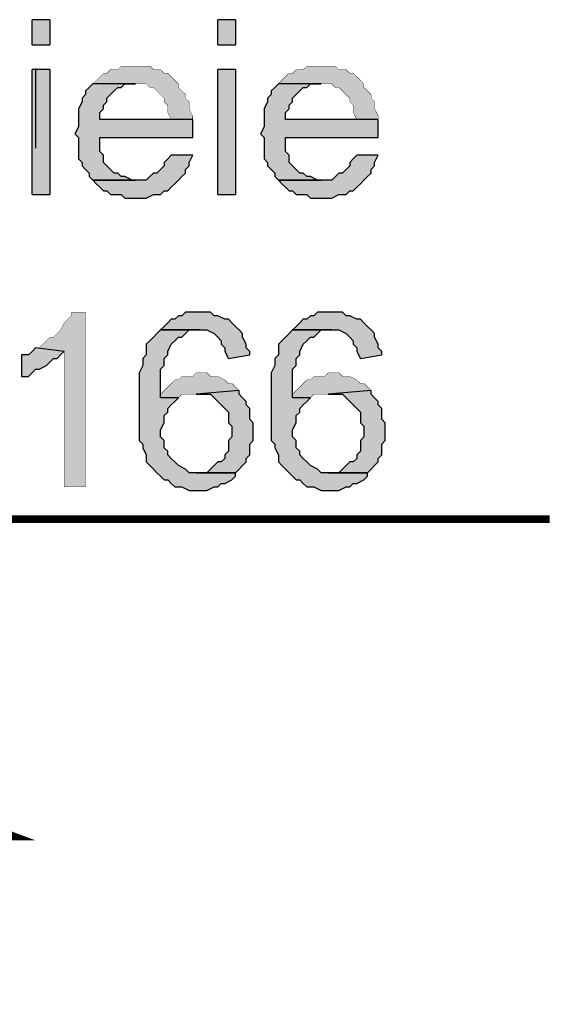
# Model space of a CAD drawing. Header units: millimetres. Extents: x 5659 to 8126, y 727 to 2118.
# Tile 26 of 53: x 6928 to 6934, y 1992 to 2004. Entities that reach past the tile are written whole.
import ezdxf

# ---------------------------------------------------------------- set-up
doc = ezdxf.new("R2010")
doc.units = ezdxf.units.MM
doc.linetypes.add('atContinuous2', pattern=[0])
for name, color, linetype in [('at_Entity', 7, 'Continuous'), ('at_Rect', 7, 'Continuous'), ('at_Solid', 7, 'Continuous')]:
    doc.layers.add(name, color=color, linetype=linetype)

msp = doc.modelspace()

# ---------------------------------------------------------------- hatches: boundary and pattern name
at = {"layer": 'at_Solid'}
for points in [[(6928.102, 2003.365), (6928.314, 2003.365), (6928.314, 2003.662), (6928.102, 2003.662)], [(6928.102, 2003.365), (6928.314, 2003.365), (6928.314, 2003.662), (6928.102, 2003.662)], [(6930.305, 2003.365), (6930.516, 2003.365), (6930.516, 2003.662), (6930.305, 2003.662)], [(6930.305, 2003.365), (6930.516, 2003.365), (6930.516, 2003.662), (6930.305, 2003.662)], [(6928.102, 2001.586), (6928.314, 2001.586), (6928.314, 2003.069), (6928.102, 2003.069)], [(6928.102, 2001.586), (6928.314, 2001.586), (6928.314, 2003.069), (6928.102, 2003.069)], [(6929.33, 2003.111), (6929.161, 2003.111), (6929.118, 2003.069), (6929.034, 2003.069), (6928.991, 2003.026), (6928.949, 2003.026), (6928.907, 2002.984), (6928.864, 2002.942), (6928.822, 2002.899), (6929.457, 2002.899), (6929.5, 2002.857), (6929.542, 2002.857), (6929.584, 2002.815), (6929.627, 2002.772), (6929.669, 2002.73), (6929.669, 2002.688), (6929.712, 2002.645), (6929.712, 2002.561), (6929.754, 2002.476), (6928.907, 2002.476), (6930.008, 2002.476), (6930.008, 2002.518), (6929.966, 2002.603), (6929.966, 2002.688), (6929.923, 2002.73), (6929.923, 2002.772), (6929.881, 2002.815), (6929.839, 2002.857), (6929.839, 2002.899), (6929.796, 2002.942), (6929.754, 2002.984), (6929.712, 2003.026), (6929.669, 2003.026), (6929.627, 2003.069), (6929.542, 2003.069), (6929.5, 2003.111), (6929.373, 2003.111)], [(6930.305, 2001.586), (6930.516, 2001.586), (6930.516, 2003.069), (6930.305, 2003.069)], [(6930.305, 2001.586), (6930.516, 2001.586), (6930.516, 2003.069), (6930.305, 2003.069)], [(6931.533, 2003.111), (6931.364, 2003.111), (6931.321, 2003.069), (6931.236, 2003.069), (6931.194, 2003.026), (6931.152, 2003.026), (6931.109, 2002.984), (6931.067, 2002.942), (6931.025, 2002.899), (6931.66, 2002.899), (6931.702, 2002.857), (6931.745, 2002.857), (6931.787, 2002.815), (6931.83, 2002.772), (6931.872, 2002.73), (6931.872, 2002.688), (6931.914, 2002.645), (6931.914, 2002.561), (6931.957, 2002.476), (6931.109, 2002.476), (6932.211, 2002.476), (6932.211, 2002.518), (6932.168, 2002.603), (6932.168, 2002.688), (6932.126, 2002.73), (6932.126, 2002.772), (6932.084, 2002.815), (6932.041, 2002.857), (6932.041, 2002.899), (6931.999, 2002.942), (6931.957, 2002.984), (6931.914, 2003.026), (6931.872, 2003.026), (6931.83, 2003.069), (6931.745, 2003.069), (6931.702, 2003.111), (6931.575, 2003.111)], [(6928.822, 2002.899), (6928.78, 2002.857), (6928.737, 2002.815), (6928.737, 2002.772), (6928.695, 2002.73), (6928.695, 2002.688), (6928.653, 2002.603), (6928.653, 2002.391), (6928.61, 2002.306), (6928.653, 2002.264), (6928.653, 2002.01), (6928.695, 2001.967), (6928.695, 2001.925), (6928.737, 2001.883), (6928.78, 2001.84), (6928.78, 2001.798), (6928.822, 2001.756), (6929.33, 2001.756), (6929.288, 2001.756), (6929.203, 2001.798), (6929.161, 2001.798), (6929.118, 2001.84), (6929.076, 2001.84), (6929.034, 2001.883), (6928.991, 2001.925), (6928.949, 2001.967), (6928.949, 2002.052), (6928.907, 2002.095), (6928.907, 2002.264), (6930.008, 2002.264), (6930.008, 2002.476), (6928.907, 2002.476), (6928.907, 2002.561), (6928.949, 2002.603), (6928.949, 2002.645), (6928.991, 2002.688), (6928.991, 2002.73), (6929.034, 2002.772), (6929.076, 2002.815), (6929.118, 2002.857), (6929.161, 2002.857), (6929.203, 2002.899), (6929.33, 2002.899)], [(6931.025, 2002.899), (6930.982, 2002.857), (6930.94, 2002.815), (6930.94, 2002.772), (6930.898, 2002.73), (6930.898, 2002.688), (6930.855, 2002.603), (6930.855, 2002.391), (6930.813, 2002.306), (6930.855, 2002.264), (6930.855, 2002.01), (6930.898, 2001.967), (6930.898, 2001.925), (6930.94, 2001.883), (6930.982, 2001.84), (6930.982, 2001.798), (6931.025, 2001.756), (6931.533, 2001.756), (6931.491, 2001.756), (6931.406, 2001.798), (6931.364, 2001.798), (6931.321, 2001.84), (6931.279, 2001.84), (6931.236, 2001.883), (6931.194, 2001.925), (6931.152, 2001.967), (6931.152, 2002.052), (6931.109, 2002.095), (6931.109, 2002.264), (6932.211, 2002.264), (6932.211, 2002.476), (6931.109, 2002.476), (6931.109, 2002.561), (6931.152, 2002.603), (6931.152, 2002.645), (6931.194, 2002.688), (6931.194, 2002.73), (6931.236, 2002.772), (6931.279, 2002.815), (6931.321, 2002.857), (6931.364, 2002.857), (6931.406, 2002.899), (6931.533, 2002.899)], [(6929.754, 2002.052), (6929.712, 2002.01), (6929.669, 2001.967), (6929.669, 2001.925), (6929.627, 2001.883), (6929.584, 2001.84), (6929.542, 2001.84), (6929.5, 2001.798), (6929.457, 2001.756), (6928.822, 2001.756), (6928.864, 2001.713), (6928.907, 2001.671), (6928.949, 2001.629), (6928.991, 2001.629), (6929.034, 2001.586), (6929.161, 2001.586), (6929.203, 2001.544), (6929.457, 2001.544), (6929.542, 2001.586), (6929.627, 2001.586), (6929.669, 2001.629), (6929.712, 2001.629), (6929.754, 2001.671), (6929.796, 2001.713), (6929.839, 2001.756), (6929.881, 2001.798), (6929.923, 2001.84), (6929.923, 2001.883), (6929.966, 2001.925), (6929.966, 2001.967), (6930.008, 2002.052)], [(6931.957, 2002.052), (6931.914, 2002.01), (6931.872, 2001.967), (6931.872, 2001.925), (6931.83, 2001.883), (6931.787, 2001.84), (6931.745, 2001.84), (6931.702, 2001.798), (6931.66, 2001.756), (6931.025, 2001.756), (6931.067, 2001.713), (6931.109, 2001.671), (6931.152, 2001.629), (6931.194, 2001.629), (6931.236, 2001.586), (6931.364, 2001.586), (6931.406, 2001.544), (6931.66, 2001.544), (6931.745, 2001.586), (6931.83, 2001.586), (6931.872, 2001.629), (6931.914, 2001.629), (6931.957, 2001.671), (6931.999, 2001.713), (6932.041, 2001.756), (6932.084, 2001.798), (6932.126, 2001.84), (6932.126, 2001.883), (6932.168, 2001.925), (6932.168, 2001.967), (6932.211, 2002.052)], [(6928.737, 2000.188), (6928.568, 2000.188), (6928.568, 2000.146), (6928.525, 2000.104), (6928.483, 2000.061), (6928.441, 1999.977), (6928.398, 1999.934), (6928.356, 1999.892), (6928.314, 1999.892), (6928.271, 1999.849), (6928.229, 1999.807), (6928.187, 1999.765), (6928.144, 1999.765), (6928.483, 1999.722), (6928.483, 1998.113), (6928.737, 1998.113)], [(6930.093, 2000.188), (6929.923, 2000.188), (6929.881, 2000.146), (6929.839, 2000.146), (6929.796, 2000.104), (6929.754, 2000.104), (6929.712, 2000.061), (6929.669, 2000.019), (6929.627, 1999.977), (6930.093, 1999.977), (6930.177, 1999.977), (6930.262, 1999.934), (6930.305, 1999.892), (6930.347, 1999.849), (6930.347, 1999.807), (6930.389, 1999.765), (6930.389, 1999.722), (6930.432, 1999.638), (6930.686, 1999.68), (6930.686, 1999.722), (6930.643, 1999.765), (6930.643, 1999.807), (6930.601, 1999.892), (6930.601, 1999.934), (6930.559, 1999.977), (6930.516, 2000.019), (6930.474, 2000.061), (6930.432, 2000.104), (6930.389, 2000.104), (6930.305, 2000.146), (6930.262, 2000.146), (6930.22, 2000.188), (6930.135, 2000.188)], [(6931.66, 2000.188), (6931.491, 2000.188), (6931.448, 2000.146), (6931.406, 2000.146), (6931.364, 2000.104), (6931.321, 2000.104), (6931.279, 2000.061), (6931.236, 2000.019), (6931.194, 1999.977), (6931.66, 1999.977), (6931.745, 1999.977), (6931.83, 1999.934), (6931.872, 1999.892), (6931.914, 1999.849), (6931.914, 1999.807), (6931.957, 1999.765), (6931.957, 1999.722), (6931.999, 1999.638), (6932.253, 1999.68), (6932.253, 1999.722), (6932.211, 1999.765), (6932.211, 1999.807), (6932.168, 1999.892), (6932.168, 1999.934), (6932.126, 1999.977), (6932.084, 2000.019), (6932.041, 2000.061), (6931.999, 2000.104), (6931.957, 2000.104), (6931.872, 2000.146), (6931.83, 2000.146), (6931.787, 2000.188), (6931.702, 2000.188)], [(6929.627, 1999.977), (6929.584, 1999.934), (6929.542, 1999.892), (6929.5, 1999.849), (6929.457, 1999.807), (6929.457, 1999.68), (6929.415, 1999.638), (6929.415, 1999.553), (6929.373, 1999.468), (6929.373, 1998.663), (6929.415, 1998.621), (6929.415, 1998.579), (6929.457, 1998.494), (6929.457, 1998.409), (6929.5, 1998.367), (6929.542, 1998.325), (6929.584, 1998.282), (6929.627, 1998.24), (6929.669, 1998.197), (6929.712, 1998.197), (6929.754, 1998.155), (6929.796, 1998.113), (6929.881, 1998.113), (6929.966, 1998.07), (6930.177, 1998.07), (6930.262, 1998.113), (6930.305, 1998.113), (6930.347, 1998.155), (6930.389, 1998.155), (6930.474, 1998.197), (6930.516, 1998.24), (6930.516, 1998.282), (6929.966, 1998.282), (6929.923, 1998.325), (6929.839, 1998.367), (6929.796, 1998.409), (6929.754, 1998.452), (6929.712, 1998.494), (6929.712, 1998.536), (6929.669, 1998.579), (6929.669, 1998.663), (6929.627, 1998.706), (6929.627, 1998.79), (6929.669, 1998.875), (6929.669, 1998.96), (6929.712, 1999.002), (6929.712, 1999.045), (6929.754, 1999.087), (6929.796, 1999.129), (6929.839, 1999.172), (6929.627, 1999.172), (6929.627, 1999.511), (6929.669, 1999.553), (6929.669, 1999.638), (6929.712, 1999.68), (6929.712, 1999.722), (6929.754, 1999.807), (6929.796, 1999.849), (6929.839, 1999.892), (6929.881, 1999.892), (6929.923, 1999.934), (6929.966, 1999.977), (6930.093, 1999.977)], [(6931.194, 1999.977), (6931.152, 1999.934), (6931.109, 1999.892), (6931.067, 1999.849), (6931.025, 1999.807), (6931.025, 1999.68), (6930.982, 1999.638), (6930.982, 1999.553), (6930.94, 1999.468), (6930.94, 1998.663), (6930.982, 1998.621), (6930.982, 1998.579), (6931.025, 1998.494), (6931.025, 1998.409), (6931.067, 1998.367), (6931.109, 1998.325), (6931.152, 1998.282), (6931.194, 1998.24), (6931.236, 1998.197), (6931.279, 1998.197), (6931.321, 1998.155), (6931.364, 1998.113), (6931.448, 1998.113), (6931.533, 1998.07), (6931.745, 1998.07), (6931.83, 1998.113), (6931.872, 1998.113), (6931.914, 1998.155), (6931.957, 1998.155), (6932.041, 1998.197), (6932.084, 1998.24), (6932.084, 1998.282), (6931.533, 1998.282), (6931.491, 1998.325), (6931.406, 1998.367), (6931.364, 1998.409), (6931.321, 1998.452), (6931.279, 1998.494), (6931.279, 1998.536), (6931.236, 1998.579), (6931.236, 1998.663), (6931.194, 1998.706), (6931.194, 1998.79), (6931.236, 1998.875), (6931.236, 1998.96), (6931.279, 1999.002), (6931.279, 1999.045), (6931.321, 1999.087), (6931.364, 1999.129), (6931.406, 1999.172), (6931.194, 1999.172), (6931.194, 1999.511), (6931.236, 1999.553), (6931.236, 1999.638), (6931.279, 1999.68), (6931.279, 1999.722), (6931.321, 1999.807), (6931.364, 1999.849), (6931.406, 1999.892), (6931.448, 1999.892), (6931.491, 1999.934), (6931.533, 1999.977), (6931.66, 1999.977)], [(6928.144, 1999.765), (6928.102, 1999.722), (6928.059, 1999.68), (6927.975, 1999.68), (6927.975, 1999.426), (6928.059, 1999.426), (6928.102, 1999.468), (6928.144, 1999.511), (6928.187, 1999.511), (6928.271, 1999.553), (6928.314, 1999.595), (6928.356, 1999.638), (6928.398, 1999.638), (6928.441, 1999.68), (6928.483, 1999.722)], [(6930.093, 1999.468), (6930.05, 1999.468), (6930.008, 1999.426), (6929.881, 1999.426), (6929.839, 1999.384), (6929.796, 1999.384), (6929.754, 1999.341), (6929.712, 1999.299), (6929.669, 1999.256), (6929.627, 1999.214), (6929.627, 1999.172), (6929.839, 1999.172), (6929.881, 1999.214), (6930.05, 1999.214), (6930.559, 1999.256), (6930.516, 1999.299), (6930.474, 1999.341), (6930.432, 1999.341), (6930.389, 1999.384), (6930.305, 1999.426), (6930.22, 1999.426), (6930.177, 1999.468)], [(6931.66, 1999.468), (6931.618, 1999.468), (6931.575, 1999.426), (6931.448, 1999.426), (6931.406, 1999.384), (6931.364, 1999.384), (6931.321, 1999.341), (6931.279, 1999.299), (6931.236, 1999.256), (6931.194, 1999.214), (6931.194, 1999.172), (6931.406, 1999.172), (6931.448, 1999.214), (6931.618, 1999.214), (6932.126, 1999.256), (6932.084, 1999.299), (6932.041, 1999.341), (6931.999, 1999.341), (6931.957, 1999.384), (6931.872, 1999.426), (6931.787, 1999.426), (6931.745, 1999.468)], [(6930.559, 1999.256), (6930.05, 1999.214), (6930.22, 1999.214), (6930.262, 1999.172), (6930.305, 1999.129), (6930.347, 1999.087), (6930.389, 1999.045), (6930.432, 1999.002), (6930.432, 1998.875), (6930.474, 1998.833), (6930.474, 1998.706), (6930.432, 1998.663), (6930.432, 1998.536), (6930.389, 1998.494), (6930.389, 1998.452), (6930.347, 1998.409), (6930.305, 1998.409), (6930.262, 1998.367), (6930.22, 1998.325), (6930.177, 1998.282), (6930.05, 1998.282), (6930.516, 1998.282), (6930.559, 1998.325), (6930.601, 1998.367), (6930.643, 1998.409), (6930.643, 1998.452), (6930.686, 1998.494), (6930.686, 1998.621), (6930.728, 1998.663), (6930.728, 1998.875), (6930.686, 1998.918), (6930.686, 1999.045), (6930.643, 1999.087), (6930.643, 1999.129), (6930.601, 1999.172), (6930.559, 1999.214)], [(6932.126, 1999.256), (6931.618, 1999.214), (6931.787, 1999.214), (6931.83, 1999.172), (6931.872, 1999.129), (6931.914, 1999.087), (6931.957, 1999.045), (6931.999, 1999.002), (6931.999, 1998.875), (6932.041, 1998.833), (6932.041, 1998.706), (6931.999, 1998.663), (6931.999, 1998.536), (6931.957, 1998.494), (6931.957, 1998.452), (6931.914, 1998.409), (6931.872, 1998.409), (6931.83, 1998.367), (6931.787, 1998.325), (6931.745, 1998.282), (6931.618, 1998.282), (6932.084, 1998.282), (6932.126, 1998.325), (6932.168, 1998.367), (6932.211, 1998.409), (6932.211, 1998.452), (6932.253, 1998.494), (6932.253, 1998.621), (6932.295, 1998.663), (6932.295, 1998.875), (6932.253, 1998.918), (6932.253, 1999.045), (6932.211, 1999.087), (6932.211, 1999.129), (6932.168, 1999.172), (6932.126, 1999.214)]]:
    msp.add_hatch(color=7, dxfattribs=at).paths.add_polyline_path(points)

# ---------------------------------------------------------------- linework, layer by layer
at = {"layer": 'at_Entity', "color": 7}
for points in [[(6929.33, 2003.111, 0.00424, 0.00424, 0), (6929.161, 2003.111, 0.00424, 0.00424, 0), (6929.118, 2003.069, 0.00424, 0.00424, 0), (6929.034, 2003.069, 0.00424, 0.00424, 0), (6928.991, 2003.026, 0.00424, 0.00424, 0), (6928.949, 2003.026, 0.00424, 0.00424, 0), (6928.907, 2002.984, 0.00424, 0.00424, 0), (6928.864, 2002.942, 0.00424, 0.00424, 0), (6928.822, 2002.899, 0.00424, 0.00424, 0), (6929.457, 2002.899, 0.00424, 0.00424, 0), (6929.5, 2002.857, 0.00424, 0.00424, 0), (6929.542, 2002.857, 0.00424, 0.00424, 0), (6929.584, 2002.815, 0.00424, 0.00424, 0), (6929.627, 2002.772, 0.00424, 0.00424, 0), (6929.669, 2002.73, 0.00424, 0.00424, 0), (6929.669, 2002.688, 0.00424, 0.00424, 0), (6929.712, 2002.645, 0.00424, 0.00424, 0), (6929.712, 2002.561, 0.00424, 0.00424, 0), (6929.754, 2002.476, 0.00424, 0.00424, 0), (6928.907, 2002.476, 0.00424, 0.00424, 0), (6930.008, 2002.476, 0.00424, 0.00424, 0), (6930.008, 2002.518, 0.00424, 0.00424, 0), (6929.966, 2002.603, 0.00424, 0.00424, 0), (6929.966, 2002.688, 0.00424, 0.00424, 0), (6929.923, 2002.73, 0.00424, 0.00424, 0), (6929.923, 2002.772, 0.00424, 0.00424, 0), (6929.881, 2002.815, 0.00424, 0.00424, 0), (6929.839, 2002.857, 0.00424, 0.00424, 0), (6929.839, 2002.899, 0.00424, 0.00424, 0), (6929.796, 2002.942, 0.00424, 0.00424, 0), (6929.754, 2002.984, 0.00424, 0.00424, 0), (6929.712, 2003.026, 0.00424, 0.00424, 0), (6929.669, 2003.026, 0.00424, 0.00424, 0), (6929.627, 2003.069, 0.00424, 0.00424, 0), (6929.542, 2003.069, 0.00424, 0.00424, 0), (6929.5, 2003.111, 0.00424, 0.00424, 0), (6929.373, 2003.111, 0.00424, 0.00424, 0), (6929.33, 2003.111, 0.00424, 0.00424, 0)], [(6931.533, 2003.111, 0.00424, 0.00424, 0), (6931.364, 2003.111, 0.00424, 0.00424, 0), (6931.321, 2003.069, 0.00424, 0.00424, 0), (6931.236, 2003.069, 0.00424, 0.00424, 0), (6931.194, 2003.026, 0.00424, 0.00424, 0), (6931.152, 2003.026, 0.00424, 0.00424, 0), (6931.109, 2002.984, 0.00424, 0.00424, 0), (6931.067, 2002.942, 0.00424, 0.00424, 0), (6931.025, 2002.899, 0.00424, 0.00424, 0), (6931.66, 2002.899, 0.00424, 0.00424, 0), (6931.702, 2002.857, 0.00424, 0.00424, 0), (6931.745, 2002.857, 0.00424, 0.00424, 0), (6931.787, 2002.815, 0.00424, 0.00424, 0), (6931.83, 2002.772, 0.00424, 0.00424, 0), (6931.872, 2002.73, 0.00424, 0.00424, 0), (6931.872, 2002.688, 0.00424, 0.00424, 0), (6931.914, 2002.645, 0.00424, 0.00424, 0), (6931.914, 2002.561, 0.00424, 0.00424, 0), (6931.957, 2002.476, 0.00424, 0.00424, 0), (6931.109, 2002.476, 0.00424, 0.00424, 0), (6932.211, 2002.476, 0.00424, 0.00424, 0), (6932.211, 2002.518, 0.00424, 0.00424, 0), (6932.168, 2002.603, 0.00424, 0.00424, 0), (6932.168, 2002.688, 0.00424, 0.00424, 0), (6932.126, 2002.73, 0.00424, 0.00424, 0), (6932.126, 2002.772, 0.00424, 0.00424, 0), (6932.084, 2002.815, 0.00424, 0.00424, 0), (6932.041, 2002.857, 0.00424, 0.00424, 0), (6932.041, 2002.899, 0.00424, 0.00424, 0), (6931.999, 2002.942, 0.00424, 0.00424, 0), (6931.957, 2002.984, 0.00424, 0.00424, 0), (6931.914, 2003.026, 0.00424, 0.00424, 0), (6931.872, 2003.026, 0.00424, 0.00424, 0), (6931.83, 2003.069, 0.00424, 0.00424, 0), (6931.745, 2003.069, 0.00424, 0.00424, 0), (6931.702, 2003.111, 0.00424, 0.00424, 0), (6931.575, 2003.111, 0.00424, 0.00424, 0), (6931.533, 2003.111, 0.00424, 0.00424, 0)], [(6928.737, 2000.188, 0.00424, 0.00424, 0), (6928.568, 2000.188, 0.00424, 0.00424, 0), (6928.568, 2000.146, 0.00424, 0.00424, 0), (6928.525, 2000.104, 0.00424, 0.00424, 0), (6928.483, 2000.061, 0.00424, 0.00424, 0), (6928.441, 1999.977, 0.00424, 0.00424, 0), (6928.398, 1999.934, 0.00424, 0.00424, 0), (6928.356, 1999.892, 0.00424, 0.00424, 0), (6928.314, 1999.892, 0.00424, 0.00424, 0), (6928.271, 1999.849, 0.00424, 0.00424, 0), (6928.229, 1999.807, 0.00424, 0.00424, 0), (6928.187, 1999.765, 0.00424, 0.00424, 0), (6928.144, 1999.765, 0.00424, 0.00424, 0), (6928.483, 1999.722, 0.00424, 0.00424, 0), (6928.483, 1998.113, 0.00424, 0.00424, 0), (6928.737, 1998.113, 0.00424, 0.00424, 0), (6928.737, 2000.188, 0.00424, 0.00424, 0)], [(6930.093, 1999.468, 0.00424, 0.00424, 0), (6930.05, 1999.468, 0.00424, 0.00424, 0), (6930.008, 1999.426, 0.00424, 0.00424, 0), (6929.881, 1999.426, 0.00424, 0.00424, 0), (6929.839, 1999.384, 0.00424, 0.00424, 0), (6929.796, 1999.384, 0.00424, 0.00424, 0), (6929.754, 1999.341, 0.00424, 0.00424, 0), (6929.712, 1999.299, 0.00424, 0.00424, 0), (6929.669, 1999.256, 0.00424, 0.00424, 0), (6929.627, 1999.214, 0.00424, 0.00424, 0), (6929.627, 1999.172, 0.00424, 0.00424, 0), (6929.839, 1999.172, 0.00424, 0.00424, 0), (6929.881, 1999.214, 0.00424, 0.00424, 0), (6930.05, 1999.214, 0.00424, 0.00424, 0), (6930.559, 1999.256, 0.00424, 0.00424, 0), (6930.516, 1999.299, 0.00424, 0.00424, 0), (6930.474, 1999.341, 0.00424, 0.00424, 0), (6930.432, 1999.341, 0.00424, 0.00424, 0), (6930.389, 1999.384, 0.00424, 0.00424, 0), (6930.305, 1999.426, 0.00424, 0.00424, 0), (6930.22, 1999.426, 0.00424, 0.00424, 0), (6930.177, 1999.468, 0.00424, 0.00424, 0), (6930.093, 1999.468, 0.00424, 0.00424, 0)], [(6931.66, 1999.468, 0.00424, 0.00424, 0), (6931.618, 1999.468, 0.00424, 0.00424, 0), (6931.575, 1999.426, 0.00424, 0.00424, 0), (6931.448, 1999.426, 0.00424, 0.00424, 0), (6931.406, 1999.384, 0.00424, 0.00424, 0), (6931.364, 1999.384, 0.00424, 0.00424, 0), (6931.321, 1999.341, 0.00424, 0.00424, 0), (6931.279, 1999.299, 0.00424, 0.00424, 0), (6931.236, 1999.256, 0.00424, 0.00424, 0), (6931.194, 1999.214, 0.00424, 0.00424, 0), (6931.194, 1999.172, 0.00424, 0.00424, 0), (6931.406, 1999.172, 0.00424, 0.00424, 0), (6931.448, 1999.214, 0.00424, 0.00424, 0), (6931.618, 1999.214, 0.00424, 0.00424, 0), (6932.126, 1999.256, 0.00424, 0.00424, 0), (6932.084, 1999.299, 0.00424, 0.00424, 0), (6932.041, 1999.341, 0.00424, 0.00424, 0), (6931.999, 1999.341, 0.00424, 0.00424, 0), (6931.957, 1999.384, 0.00424, 0.00424, 0), (6931.872, 1999.426, 0.00424, 0.00424, 0), (6931.787, 1999.426, 0.00424, 0.00424, 0), (6931.745, 1999.468, 0.00424, 0.00424, 0), (6931.66, 1999.468, 0.00424, 0.00424, 0)], [(6934.244, 1997.731, 0.0897, 0.0897, 0), (6916.453, 1997.731, 0.0897, 0.0897, 0), (6910.988, 1992.013, 0.0897, 0.0897, 0)], [(6918.656, 1993.961, 0.0897, 0.0897, 0), (6927.89, 1993.961, 0.0897, 0.0897, 0), (6924.459, 1995.232, 0.0897, 0.0897, 0)]]:
    msp.add_lwpolyline(points, format="xyseb", dxfattribs=at)
for points in [[(6928.822, 2002.899), (6928.78, 2002.857), (6928.737, 2002.815), (6928.737, 2002.772), (6928.695, 2002.73), (6928.695, 2002.688), (6928.653, 2002.603), (6928.653, 2002.391), (6928.61, 2002.306), (6928.653, 2002.264), (6928.653, 2002.01), (6928.695, 2001.967), (6928.695, 2001.925), (6928.737, 2001.883), (6928.78, 2001.84), (6928.78, 2001.798), (6928.822, 2001.756), (6929.33, 2001.756), (6929.288, 2001.756), (6929.203, 2001.798), (6929.161, 2001.798), (6929.118, 2001.84), (6929.076, 2001.84), (6929.034, 2001.883), (6929.034, 2001.883), (6928.991, 2001.925), (6928.949, 2001.967), (6928.949, 2002.052), (6928.907, 2002.095), (6928.907, 2002.264), (6930.008, 2002.264), (6930.008, 2002.476), (6928.907, 2002.476), (6928.907, 2002.561), (6928.949, 2002.603), (6928.949, 2002.645), (6928.991, 2002.688), (6928.991, 2002.73), (6929.034, 2002.772), (6929.076, 2002.815), (6929.118, 2002.857), (6929.161, 2002.857), (6929.203, 2002.899), (6929.33, 2002.899), (6928.822, 2002.899)], [(6931.025, 2002.899), (6930.982, 2002.857), (6930.94, 2002.815), (6930.94, 2002.772), (6930.898, 2002.73), (6930.898, 2002.688), (6930.855, 2002.603), (6930.855, 2002.391), (6930.813, 2002.306), (6930.855, 2002.264), (6930.855, 2002.01), (6930.898, 2001.967), (6930.898, 2001.925), (6930.94, 2001.883), (6930.982, 2001.84), (6930.982, 2001.798), (6931.025, 2001.756), (6931.533, 2001.756), (6931.491, 2001.756), (6931.406, 2001.798), (6931.364, 2001.798), (6931.321, 2001.84), (6931.279, 2001.84), (6931.236, 2001.883), (6931.236, 2001.883), (6931.194, 2001.925), (6931.152, 2001.967), (6931.152, 2002.052), (6931.109, 2002.095), (6931.109, 2002.264), (6932.211, 2002.264), (6932.211, 2002.476), (6931.109, 2002.476), (6931.109, 2002.561), (6931.152, 2002.603), (6931.152, 2002.645), (6931.194, 2002.688), (6931.194, 2002.73), (6931.236, 2002.772), (6931.279, 2002.815), (6931.321, 2002.857), (6931.364, 2002.857), (6931.406, 2002.899), (6931.533, 2002.899), (6931.025, 2002.899)], [(6929.754, 2002.052), (6929.712, 2002.01), (6929.669, 2001.967), (6929.669, 2001.925), (6929.627, 2001.883), (6929.584, 2001.84), (6929.542, 2001.84), (6929.5, 2001.798), (6929.457, 2001.756), (6928.822, 2001.756), (6928.822, 2001.756), (6928.864, 2001.713), (6928.907, 2001.671), (6928.949, 2001.629), (6928.991, 2001.629), (6929.034, 2001.586), (6929.161, 2001.586), (6929.203, 2001.544), (6929.457, 2001.544), (6929.542, 2001.586), (6929.627, 2001.586), (6929.669, 2001.629), (6929.712, 2001.629), (6929.754, 2001.671), (6929.796, 2001.713), (6929.839, 2001.756), (6929.881, 2001.798), (6929.923, 2001.84), (6929.923, 2001.883), (6929.966, 2001.925), (6929.966, 2001.967), (6930.008, 2002.052), (6929.754, 2002.052)], [(6931.957, 2002.052), (6931.914, 2002.01), (6931.872, 2001.967), (6931.872, 2001.925), (6931.83, 2001.883), (6931.787, 2001.84), (6931.745, 2001.84), (6931.702, 2001.798), (6931.66, 2001.756), (6931.025, 2001.756), (6931.025, 2001.756), (6931.067, 2001.713), (6931.109, 2001.671), (6931.152, 2001.629), (6931.194, 2001.629), (6931.236, 2001.586), (6931.364, 2001.586), (6931.406, 2001.544), (6931.66, 2001.544), (6931.745, 2001.586), (6931.83, 2001.586), (6931.872, 2001.629), (6931.914, 2001.629), (6931.957, 2001.671), (6931.999, 2001.713), (6932.041, 2001.756), (6932.084, 2001.798), (6932.126, 2001.84), (6932.126, 2001.883), (6932.168, 2001.925), (6932.168, 2001.967), (6932.211, 2002.052), (6931.957, 2002.052)], [(6930.093, 2000.188), (6929.923, 2000.188), (6929.881, 2000.146), (6929.839, 2000.146), (6929.796, 2000.104), (6929.754, 2000.104), (6929.712, 2000.061), (6929.669, 2000.019), (6929.627, 1999.977), (6930.093, 1999.977), (6930.177, 1999.977), (6930.262, 1999.934), (6930.305, 1999.892), (6930.347, 1999.849), (6930.347, 1999.807), (6930.389, 1999.765), (6930.389, 1999.722), (6930.432, 1999.638), (6930.686, 1999.68), (6930.686, 1999.722), (6930.643, 1999.765), (6930.643, 1999.807), (6930.601, 1999.892), (6930.601, 1999.934), (6930.559, 1999.977), (6930.516, 2000.019), (6930.474, 2000.061), (6930.474, 2000.061), (6930.432, 2000.104), (6930.389, 2000.104), (6930.305, 2000.146), (6930.262, 2000.146), (6930.22, 2000.188), (6930.135, 2000.188), (6930.093, 2000.188)], [(6931.66, 2000.188), (6931.491, 2000.188), (6931.448, 2000.146), (6931.406, 2000.146), (6931.364, 2000.104), (6931.321, 2000.104), (6931.279, 2000.061), (6931.236, 2000.019), (6931.194, 1999.977), (6931.66, 1999.977), (6931.745, 1999.977), (6931.83, 1999.934), (6931.872, 1999.892), (6931.914, 1999.849), (6931.914, 1999.807), (6931.957, 1999.765), (6931.957, 1999.722), (6931.999, 1999.638), (6932.253, 1999.68), (6932.253, 1999.722), (6932.211, 1999.765), (6932.211, 1999.807), (6932.168, 1999.892), (6932.168, 1999.934), (6932.126, 1999.977), (6932.084, 2000.019), (6932.041, 2000.061), (6932.041, 2000.061), (6931.999, 2000.104), (6931.957, 2000.104), (6931.872, 2000.146), (6931.83, 2000.146), (6931.787, 2000.188), (6931.702, 2000.188), (6931.66, 2000.188)], [(6929.627, 1999.977), (6929.584, 1999.934), (6929.584, 1999.934), (6929.542, 1999.892), (6929.5, 1999.849), (6929.5, 1999.849), (6929.457, 1999.807), (6929.457, 1999.68), (6929.415, 1999.638), (6929.415, 1999.553), (6929.373, 1999.468), (6929.373, 1998.663), (6929.415, 1998.621), (6929.415, 1998.579), (6929.457, 1998.494), (6929.457, 1998.409), (6929.5, 1998.367), (6929.542, 1998.325), (6929.542, 1998.325), (6929.584, 1998.282), (6929.627, 1998.24), (6929.669, 1998.197), (6929.712, 1998.197), (6929.754, 1998.155), (6929.796, 1998.113), (6929.881, 1998.113), (6929.966, 1998.07), (6930.177, 1998.07), (6930.262, 1998.113), (6930.305, 1998.113), (6930.347, 1998.155), (6930.389, 1998.155), (6930.389, 1998.155), (6930.474, 1998.197), (6930.516, 1998.24), (6930.516, 1998.282), (6929.966, 1998.282), (6929.923, 1998.325), (6929.839, 1998.367), (6929.839, 1998.367), (6929.796, 1998.409), (6929.754, 1998.452), (6929.712, 1998.494), (6929.712, 1998.536), (6929.669, 1998.579), (6929.669, 1998.663), (6929.627, 1998.706), (6929.627, 1998.79), (6929.669, 1998.875), (6929.669, 1998.96), (6929.712, 1999.002), (6929.712, 1999.045), (6929.754, 1999.087), (6929.796, 1999.129), (6929.839, 1999.172), (6929.627, 1999.172), (6929.627, 1999.511), (6929.669, 1999.553), (6929.669, 1999.638), (6929.712, 1999.68), (6929.712, 1999.722), (6929.754, 1999.807), (6929.796, 1999.849), (6929.839, 1999.892), (6929.881, 1999.892), (6929.923, 1999.934), (6929.966, 1999.977), (6930.093, 1999.977), (6929.627, 1999.977)], [(6931.194, 1999.977), (6931.152, 1999.934), (6931.152, 1999.934), (6931.109, 1999.892), (6931.067, 1999.849), (6931.067, 1999.849), (6931.025, 1999.807), (6931.025, 1999.68), (6930.982, 1999.638), (6930.982, 1999.553), (6930.94, 1999.468), (6930.94, 1998.663), (6930.982, 1998.621), (6930.982, 1998.579), (6931.025, 1998.494), (6931.025, 1998.409), (6931.067, 1998.367), (6931.109, 1998.325), (6931.109, 1998.325), (6931.152, 1998.282), (6931.194, 1998.24), (6931.236, 1998.197), (6931.279, 1998.197), (6931.321, 1998.155), (6931.364, 1998.113), (6931.448, 1998.113), (6931.533, 1998.07), (6931.745, 1998.07), (6931.83, 1998.113), (6931.872, 1998.113), (6931.914, 1998.155), (6931.957, 1998.155), (6931.957, 1998.155), (6932.041, 1998.197), (6932.084, 1998.24), (6932.084, 1998.282), (6931.533, 1998.282), (6931.491, 1998.325), (6931.406, 1998.367), (6931.406, 1998.367), (6931.364, 1998.409), (6931.321, 1998.452), (6931.279, 1998.494), (6931.279, 1998.536), (6931.236, 1998.579), (6931.236, 1998.663), (6931.194, 1998.706), (6931.194, 1998.79), (6931.236, 1998.875), (6931.236, 1998.96), (6931.279, 1999.002), (6931.279, 1999.045), (6931.321, 1999.087), (6931.364, 1999.129), (6931.406, 1999.172), (6931.194, 1999.172), (6931.194, 1999.511), (6931.236, 1999.553), (6931.236, 1999.638), (6931.279, 1999.68), (6931.279, 1999.722), (6931.321, 1999.807), (6931.364, 1999.849), (6931.406, 1999.892), (6931.448, 1999.892), (6931.491, 1999.934), (6931.533, 1999.977), (6931.66, 1999.977), (6931.194, 1999.977)], [(6928.144, 1999.765), (6928.102, 1999.722), (6928.059, 1999.68), (6927.975, 1999.68), (6927.975, 1999.426), (6928.059, 1999.426), (6928.102, 1999.468), (6928.144, 1999.511), (6928.187, 1999.511), (6928.271, 1999.553), (6928.271, 1999.553), (6928.314, 1999.595), (6928.356, 1999.638), (6928.398, 1999.638), (6928.441, 1999.68), (6928.483, 1999.722), (6928.144, 1999.765)], [(6930.559, 1999.256), (6930.05, 1999.214), (6930.22, 1999.214), (6930.262, 1999.172), (6930.305, 1999.129), (6930.347, 1999.087), (6930.347, 1999.087), (6930.389, 1999.045), (6930.432, 1999.002), (6930.432, 1998.875), (6930.474, 1998.833), (6930.474, 1998.706), (6930.432, 1998.663), (6930.432, 1998.536), (6930.389, 1998.494), (6930.389, 1998.452), (6930.347, 1998.409), (6930.305, 1998.409), (6930.262, 1998.367), (6930.22, 1998.325), (6930.177, 1998.282), (6930.05, 1998.282), (6930.516, 1998.282), (6930.559, 1998.325), (6930.601, 1998.367), (6930.643, 1998.409), (6930.643, 1998.452), (6930.686, 1998.494), (6930.686, 1998.621), (6930.728, 1998.663), (6930.728, 1998.875), (6930.686, 1998.918), (6930.686, 1999.045), (6930.643, 1999.087), (6930.643, 1999.129), (6930.601, 1999.172), (6930.559, 1999.214), (6930.559, 1999.256)], [(6932.126, 1999.256), (6931.618, 1999.214), (6931.787, 1999.214), (6931.83, 1999.172), (6931.872, 1999.129), (6931.914, 1999.087), (6931.914, 1999.087), (6931.957, 1999.045), (6931.999, 1999.002), (6931.999, 1998.875), (6932.041, 1998.833), (6932.041, 1998.706), (6931.999, 1998.663), (6931.999, 1998.536), (6931.957, 1998.494), (6931.957, 1998.452), (6931.914, 1998.409), (6931.872, 1998.409), (6931.83, 1998.367), (6931.787, 1998.325), (6931.745, 1998.282), (6931.618, 1998.282), (6932.084, 1998.282), (6932.126, 1998.325), (6932.168, 1998.367), (6932.211, 1998.409), (6932.211, 1998.452), (6932.253, 1998.494), (6932.253, 1998.621), (6932.295, 1998.663), (6932.295, 1998.875), (6932.253, 1998.918), (6932.253, 1999.045), (6932.211, 1999.087), (6932.211, 1999.129), (6932.168, 1999.172), (6932.126, 1999.214), (6932.126, 1999.256)]]:
    msp.add_lwpolyline(points, dxfattribs=at)
at = {"layer": 'at_Rect', "color": 7, "linetype": 'atContinuous2'}
for p, q in [((6928.314, 2003.662), (6928.102, 2003.662)), ((6928.102, 2003.365), (6928.102, 2003.662)), ((6928.314, 2003.662), (6928.314, 2003.365)), ((6930.516, 2003.662), (6930.305, 2003.662)), ((6930.305, 2003.365), (6930.305, 2003.662)), ((6930.516, 2003.662), (6930.516, 2003.365)), ((6928.102, 2003.365), (6928.314, 2003.365)), ((6930.305, 2003.365), (6930.516, 2003.365)), ((6928.314, 2003.069), (6928.102, 2003.069)), ((6928.102, 2001.586), (6928.102, 2003.069)), ((6928.314, 2003.069), (6928.314, 2001.586)), ((6930.516, 2003.069), (6930.305, 2003.069)), ((6930.305, 2001.586), (6930.305, 2003.069)), ((6930.516, 2003.069), (6930.516, 2001.586)), ((6928.102, 2001.586), (6928.314, 2001.586)), ((6930.305, 2001.586), (6930.516, 2001.586))]:
    msp.add_line(p, q, dxfattribs=at)
at = {"layer": 'at_Solid', "color": 28, "true_color": 0x0e0e0e}
msp.add_line((6928.141, 2003.082), (6928.141, 2002.135), dxfattribs=at)

doc.saveas('drawing.dxf')
